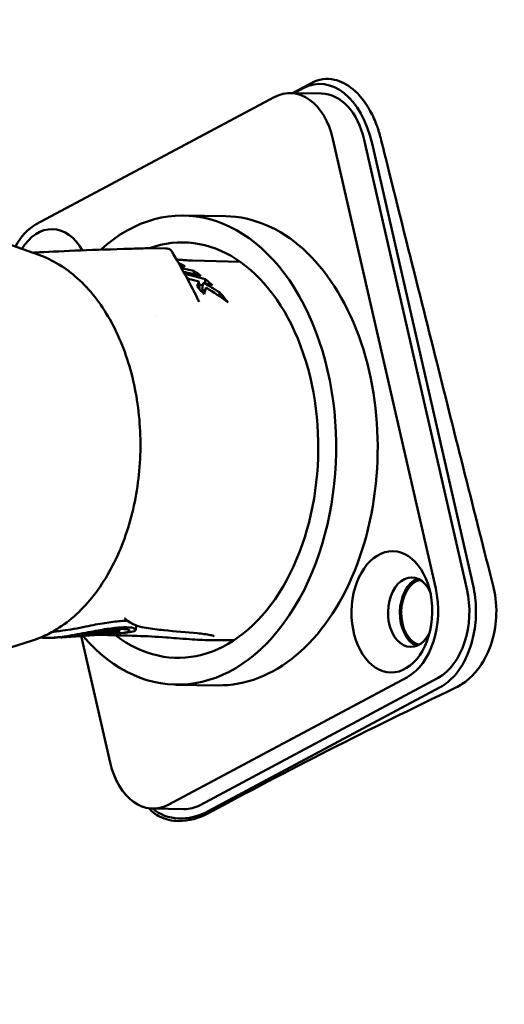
# Model space of a CAD drawing. Header units: millimetres. Extents: x 0 to 4686, y -120 to 1682.
# Tile 208 of 213: x 1326 to 1350, y 1349 to 1399. Entities that reach past the tile are written whole.
import ezdxf

# ---------------------------------------------------------------- set-up
doc = ezdxf.new("R2010")
doc.units = ezdxf.units.MM
doc.header["$LTSCALE"] = 2
doc.layers.add('Sichtbar (ISO)', color=7, linetype='Continuous', lineweight=50)

msp = doc.modelspace()

# ---------------------------------------------------------------- linework, layer by layer
at = {"layer": 'Sichtbar (ISO)'}
for p, q in [((1340.1926, 1395.3125), (1339.7369, 1395.0689)), ((1326.7678, 1388.4724), (1338.7322, 1394.8681)), ((1339.5441, 1395.0721), (1341.1116, 1395.0459)), ((1341.6894, 1392.7508), (1346.8547, 1370.1534)), ((1343.2569, 1392.7245), (1348.4222, 1370.1271)), ((1343.6543, 1392.5336), (1348.7372, 1370.293)), ((1336.2834, 1388.8744), (1334.1934, 1388.9094)), ((1326.9001, 1386.9272), (1324.377, 1387.8156)), ((1333.2795, 1387.2509), (1332.5879, 1387.2657)), ((1328.7611, 1387.0199), (1328.7638, 1387.02)), ((1329.8577, 1387.0552), (1329.8576, 1387.0552)), ((1329.8701, 1387.0556), (1329.8701, 1387.0556)), ((1330.5803, 1387.0751), (1330.5803, 1387.0751)), ((1330.7231, 1387.0788), (1330.7222, 1387.0788)), ((1333.8763, 1386.6958), (1333.8139, 1386.7024)), ((1334.1429, 1386.3507), (1334.1446, 1386.417)), ((1337.0225, 1386.5815), (1334.6304, 1386.646)), ((1334.9693, 1385.2345), (1334.9421, 1385.5886)), ((1335.1615, 1385.5295), (1335.1076, 1385.1961)), ((1334.9611, 1384.5663), (1334.9611, 1384.5663)), ((1331.361, 1368.5223), (1331.361, 1368.5223)), ((1329.2957, 1367.8293), (1329.2895, 1367.8916)), ((1329.8812, 1367.8297), (1329.8752, 1367.8913)), ((1330.64, 1367.8779), (1330.4086, 1367.8612)), ((1330.9348, 1368.1118), (1330.924, 1367.9704)), ((1330.9514, 1368.1123), (1330.9374, 1367.9285)), ((1331.2477, 1367.9215), (1331.017, 1367.9049)), ((1331.7865, 1368.2921), (1331.7699, 1368.0755)), ((1331.8641, 1368.2665), (1331.7841, 1368.2607)), ((1326.5755, 1367.5379), (1324.0241, 1366.7345)), ((1328.0226, 1367.6938), (1328.0221, 1367.6987)), ((1330.4043, 1367.8609), (1328.2796, 1367.7085)), ((1330.4824, 1361.4013), (1329.0284, 1367.7622)), ((1336.7038, 1367.5446), (1335.4953, 1367.5525)), ((1345.404, 1365.6798), (1333.4396, 1359.284)), ((1346.9715, 1365.6535), (1335.0071, 1359.2578)), ((1335.8884, 1365.2777), (1333.7984, 1365.3127)), ((1347.0802, 1365.1829), (1335.448, 1358.9656)), ((1332.6277, 1359.08), (1334.1952, 1359.0538))]:
    msp.add_line(p, q, dxfattribs=at)
for centre, major_axis, ratio, start_param, end_param in [((1341.1354, 1391.1873), (-0.186, 4.3378), 0.6185346, 5.0013417, 6.572138), ((1339.4855, 1391.5726), (0.0586, 3.4995), 0.6653497, 5.0668768, 6.6376731), ((1341.053, 1391.5464), (0.0586, 3.4995), 0.6653497, 5.0668768, 6.2831853), ((1333.9959, 1377.1111), (0.1975, 11.7983), 0.6653497, 2.4957203, 6.8409054), ((1336.0859, 1377.0761), (-0.1975, -11.7983), 0.6653497, 0, 3.1415927), ((1327.5211, 1385.1769), (0.0586, 3.4995), 0.6653497, 0.3544878, 0.9137823), ((1327.5211, 1385.1769), (0.0511, 3.0495), 0.6653497, 5.4303268, 7.1265088), ((1333.9959, 1377.1111), (-0.1749, -10.4485), 0.6653497, 5.823979, 9.673736), ((1308.8294, 1377.2487), (41.2824, 0.2953), 0.2705221, 0.8920728, 0.9110687), ((1312.523, 1377.5048), (-37.7196, 0.7598), 0.2905218, 4.0782811, 4.1072408), ((1305.8919, 1377.2895), (42.4496, 0.2976), 0.2687199, 0.8046811, 0.8380634), ((1331.1964, 1377.158), (0.1633, 9.7863), 0.6653352, 5.7895762, 5.8101789), ((1319.8921, 1310.2635), (-5.6223, 77.3022), 0.8926638, 5.9827571, 5.9903987), ((1332.1666, 1377.1417), (0.1621, 9.7005), 0.6653425, 5.8456588, 5.907707), ((1460.6597, 2324.815), (-35.4175, -3446.8654), 0.0350751, 4.9885641, 4.9886122), ((1332.1668, 1377.1417), (-0.1619, -9.7005), 0.6653321, 2.6003051, 2.6659047), ((1441.7393, 2191.9512), (-29.6101, -2911.7692), 0.035124, 4.9933006, 4.9933774), ((1335.6558, 1378.9372), (-0.0016, 7.5512), 0.1992604, 0.4931082, 0.5607498), ((1306.19, 1377.2925), (41.2953, 0.2895), 0.2687199, 0.7920587, 0.7983663), ((1320.7447, 1314.6613), (-5.1391, 72.796), 0.8927999, 5.9739124, 5.9813018), ((1336.3845, 1377.0711), (0.1465, 8.7488), 0.6653497, 0.6910636, 0.6910735), ((1345.621, 1368.959), (0.0293, 1.7498), 0.6653497, 5.3466356, 10.3613276), ((1346.2182, 1368.949), (-0.0293, -1.7498), 0.6653497, 3.4009611, 6.0238169), ((1346.2181, 1368.9491), (0.0276, 1.6498), 0.6653497, 0.1579377, 2.9839189), ((1344.6507, 1368.9752), (-0.0586, -3.4995), 0.6653497, 0.3544878, 1.9252841), ((1346.2182, 1368.949), (-0.0586, -3.4995), 0.6653497, 0.3544878, 1.9252841), ((1328.4769, 1382.0392), (-2.0859, -14.1422), 0.9765788, 0.2593461, 0.3009085), ((1330.3175, 1366.381), (0.092, -5.0468), 0.0235739, 1.8679793, 1.8724384), ((1332.6863, 1362.5795), (-0.0586, -3.4995), 0.6653497, 5.0668768, 6.6376731), ((1334.8024, 1361.7903), (-2.0177, -2.8339), 0.7471574, 6.2066499, 7.2670455), ((1334.2538, 1362.5533), (-0.0586, -3.4995), 0.6653497, 0, 0.3544878)]:
    msp.add_ellipse(centre, major_axis=major_axis, ratio=ratio, start_param=start_param, end_param=end_param, dxfattribs=at)
msp.add_ellipse((1344.6507, 1368.9752), major_axis=(0.0511, 3.0495), ratio=0.6653497, dxfattribs=at)
for points, knots in [([(1320.2055, 1388.2956), (1320.2467, 1388.4775), (1320.2883, 1388.6613), (1322.4179, 1398.0551), (1325.1033, 1409.7589), (1331.2266, 1436.1922), (1332.2693, 1440.3287), (1333.3982, 1443.6163), (1333.9786, 1445.0769), (1335.6745, 1447.1552), (1336.483, 1447.8163), (1339.0682, 1449.19), (1340.5331, 1449.522), (1348.6096, 1450.9497), (1359.6588, 1452.5772), (1377.7102, 1455.2223)], [-25.3526164, -25.3526164, -25.3526164, -25.3526164, -25.273079, -25.273079, -21.3302568, -21.3302568, -14.2017749, -14.2017749, -10.9447154, -10.9447154, -8.7828271, -8.7828271, -5.4732498, -5.4732498, -0.000001, -0.000001, -0.000001, -0.000001]), ([(1320.4346, 1388.2932), (1321.2974, 1392.1124), (1322.394, 1396.9213), (1325.2234, 1409.2392), (1326.7922, 1416.0262), (1330.9869, 1434.0116), (1331.9764, 1438.0468), (1333.5502, 1443.6418), (1334.1374, 1444.6598), (1335.2801, 1446.4234), (1335.9933, 1447.1785), (1337.5805, 1448.2562), (1338.4991, 1448.7491), (1340.2711, 1449.2765), (1340.9613, 1449.4549), (1343.3092, 1449.9113), (1344.7827, 1450.1645), (1345.9841, 1450.3697), (1346.563, 1450.4666), (1351.2397, 1451.2263), (1356.6571, 1452.053), (1367.3086, 1453.6591), (1373.9723, 1454.6554), (1377.6535, 1455.2054)], [1.3356497, 1.3356497, 1.3356497, 1.3356497, 1.6937313, 1.6937313, 2.056439, 2.056439, 2.7524524, 2.7524524, 3.8919127, 3.8919127, 5.1641949, 5.1641949, 6.0936505, 6.0936505, 6.4205207, 6.4205207, 6.6575917, 6.6575917, 6.9173987, 6.9173987, 8.3510463, 8.3510463, 9.5536694, 9.5536694, 9.5536694, 9.5536694]), ([(1328.8828, 1444.98), (1326.3017, 1430.7238), (1326.153, 1429.5238), (1321.6258, 1402.9088), (1320.1572, 1394.3647), (1319.1135, 1388.2683)], [0.0000026, 0.0000026, 0.0000026, 0.0000026, 4.3464029, 4.3464029, 8.0991895, 8.0991895, 8.0991895, 8.0991895]), ([(1346.5034, 1433.7412), (1346.5214, 1433.6455), (1346.6384, 1433.033), (1346.8925, 1431.8195), (1347.3244, 1429.9237), (1347.8484, 1427.7634), (1348.4528, 1425.2807), (1349.1618, 1422.4346), (1349.9485, 1419.2744), (1350.841, 1415.6806), (1351.8634, 1411.5692), (1353.0176, 1406.891), (1354.3209, 1401.6925), (1355.78, 1395.7187), (1357.0983, 1390.3841), (1358.2362, 1385.735), (1359.2368, 1381.6336), (1360.0902, 1378.0397), (1360.85, 1374.927), (1361.4882, 1372.139), (1361.872, 1370.4898), (1362.0467, 1369.7199)], [0.50567716, 0.50567716, 0.50567716, 0.50567716, 0.50909091, 0.52727273, 0.54545455, 0.56363636, 0.58181818, 0.6, 0.61818182, 0.63636364, 0.65454545, 0.67272727, 0.69090909, 0.70909091, 0.72727273, 0.74545455, 0.76363636, 0.78181818, 0.8, 0.81818182, 0.83636364, 0.83636364, 0.83636364, 0.83636364]), ([(1320.2004, 1388.2967), (1322.1949, 1397.1383), (1324.77, 1408.3057), (1328.1051, 1422.7238), (1328.9055, 1426.181), (1329.6275, 1429.2405)], [0.7106883, 0.7106883, 0.7106883, 0.7106883, 1.7104926, 1.7104926, 2.309586, 2.309586, 2.309586, 2.309586]), ([(1344.0878, 1392.8057), (1344.0361, 1393.0129), (1343.9747, 1393.2148), (1343.8078, 1393.6758), (1343.6947, 1393.9281), (1343.3205, 1394.6114), (1343.0217, 1394.9892), (1342.3968, 1395.5079), (1342.0842, 1395.6704), (1341.5669, 1395.7841), (1341.3694, 1395.7924), (1340.9851, 1395.7374), (1340.7999, 1395.6764), (1340.6218, 1395.5819)], [-0.6570375, -0.6570375, -0.6570375, -0.6570375, -0.5911904, -0.5911904, -0.50116802, -0.50116802, -0.32846153, -0.32846153, -0.1793041, -0.1793041, -0.08822385, -0.08822385, -0.000001, -0.000001, -0.000001, -0.000001]), ([(1344.0878, 1392.8057), (1344.1821, 1392.4279), (1344.9335, 1389.4165), (1345.8673, 1385.683), (1346.4189, 1383.4794), (1347.8163, 1377.9094), (1348.8386, 1373.8478), (1349.7472, 1370.2762)], [0.00005512, 0.00005512, 0.00005512, 0.00005512, 0.1196796, 0.1196796, 0.19903167, 0.19903167, 0.34765959, 0.34765959, 0.34765959, 0.34765959]), ([(1326.5777, 1387.0407), (1326.6887, 1387.0471), (1326.8027, 1387.0535), (1328.1285, 1387.1248), (1329.7419, 1387.1859), (1331.7739, 1387.2475), (1332.0633, 1387.256), (1332.3557, 1387.2643)], [0.36247082, 0.36247082, 0.36247082, 0.36247082, 0.42240932, 0.42240932, 1.04051322, 1.04051322, 1.14144739, 1.14144739, 1.14144739, 1.14144739]), ([(1332.3557, 1387.2643), (1332.3764, 1387.2649), (1332.3992, 1387.2654), (1332.4435, 1387.2661), (1332.4655, 1387.2663), (1332.506, 1387.2665), (1332.525, 1387.2664), (1332.5588, 1387.2662), (1332.5741, 1387.266), (1332.5879, 1387.2657)], [0, 0, 0, 0, 0.007008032, 0.007008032, 0.013422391, 0.013422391, 0.019406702, 0.019406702, 0.025017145, 0.025017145, 0.025017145, 0.025017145]), ([(1333.2795, 1387.2509), (1333.3009, 1387.2504), (1333.318, 1387.2499), (1333.3416, 1387.2482), (1333.3469, 1387.2477), (1333.3585, 1387.2464), (1333.365, 1387.2455), (1333.3806, 1387.2429), (1333.39, 1387.2409), (1333.4116, 1387.2353), (1333.424, 1387.2312), (1333.4572, 1387.2179), (1333.4777, 1387.2068), (1333.5216, 1387.176), (1333.5443, 1387.1542), (1333.5703, 1387.1202), (1333.5771, 1387.1101), (1333.5833, 1387.0996)], [0, 0, 0, 0, 0.008700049, 0.008700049, 0.01100133, 0.01100133, 0.013332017, 0.013332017, 0.016318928, 0.016318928, 0.020226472, 0.020226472, 0.027137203, 0.027137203, 0.036342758, 0.036342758, 0.039993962, 0.039993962, 0.039993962, 0.039993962]), ([(1326.9001, 1386.9272), (1327.5922, 1386.6835), (1328.2485, 1386.2817), (1329.4567, 1385.1939), (1330.0034, 1384.4964), (1330.9229, 1382.8774), (1331.2924, 1381.9518), (1331.8126, 1379.9744), (1331.963, 1378.9225), (1332.0311, 1376.7992), (1331.949, 1375.7281), (1331.5598, 1373.6715), (1331.2527, 1372.6863), (1330.4395, 1370.8998), (1329.9333, 1370.0986), (1328.7678, 1368.7705), (1328.1092, 1368.241), (1327.1322, 1367.7402), (1326.8562, 1367.6263), (1326.5755, 1367.5379)], [1.8306412, 1.8306412, 1.8306412, 1.8306412, 2.1373388, 2.1373388, 2.4574185, 2.4574185, 2.7834024, 2.7834024, 3.1098798, 3.1098798, 3.4360312, 3.4360312, 3.7623337, 3.7623337, 4.0888395, 4.0888395, 4.4126113, 4.4126113, 4.5356246, 4.5356246, 4.5356246, 4.5356246]), ([(1333.8763, 1386.6958), (1333.926, 1386.6906), (1333.9758, 1386.6857), (1334.0757, 1386.6767), (1334.1259, 1386.6726), (1334.2263, 1386.6652), (1334.2767, 1386.6619), (1334.3775, 1386.656), (1334.428, 1386.6534), (1334.5292, 1386.6491), (1334.5798, 1386.6474), (1334.6304, 1386.646)], [4.611958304, 4.611958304, 4.611958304, 4.611958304, 4.622377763, 4.622377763, 4.632797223, 4.632797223, 4.643216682, 4.643216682, 4.653636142, 4.653636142, 4.664055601, 4.664055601, 4.664055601, 4.664055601]), ([(1333.9991, 1386.3772), (1334.0124, 1386.3741), (1334.0252, 1386.3712), (1334.0376, 1386.3685), (1334.0452, 1386.3669), (1334.0525, 1386.3654), (1334.0597, 1386.364), (1334.0668, 1386.3626), (1334.0737, 1386.3613), (1334.0804, 1386.3601), (1334.0936, 1386.3577), (1334.1059, 1386.3557), (1334.1173, 1386.354), (1334.1288, 1386.3524), (1334.1394, 1386.351), (1334.1492, 1386.3501), (1334.1542, 1386.3496), (1334.1589, 1386.3492), (1334.1634, 1386.3488), (1334.1679, 1386.3485), (1334.1722, 1386.3483), (1334.1762, 1386.3481), (1334.1844, 1386.3478), (1334.1916, 1386.3479), (1334.1979, 1386.3483), (1334.2042, 1386.3487), (1334.2096, 1386.3495), (1334.2138, 1386.3507), (1334.218, 1386.3519), (1334.221, 1386.3535), (1334.2229, 1386.3554), (1334.2248, 1386.3574), (1334.2256, 1386.3597), (1334.2253, 1386.3623), (1334.225, 1386.3649), (1334.2237, 1386.3678), (1334.2212, 1386.371), (1334.2188, 1386.3742), (1334.2153, 1386.3776), (1334.2108, 1386.3812), (1334.2062, 1386.3849), (1334.2006, 1386.3887), (1334.1941, 1386.3926), (1334.1876, 1386.3965), (1334.1803, 1386.4005), (1334.1721, 1386.4046), (1334.1639, 1386.4086), (1334.1549, 1386.4127), (1334.1446, 1386.417)], [0.4242416, 0.4242416, 0.4242416, 0.4242416, 0.45836541, 0.45836541, 0.45836541, 0.47920021, 0.47920021, 0.47920021, 0.500035, 0.500035, 0.500035, 0.54170459, 0.54170459, 0.54170459, 0.58337418, 0.58337418, 0.58337418, 0.60420897, 0.60420897, 0.60420897, 0.62504377, 0.62504377, 0.62504377, 0.66671336, 0.66671336, 0.66671336, 0.70838295, 0.70838295, 0.70838295, 0.75005254, 0.75005254, 0.75005254, 0.79172213, 0.79172213, 0.79172213, 0.83339172, 0.83339172, 0.83339172, 0.8750613, 0.8750613, 0.8750613, 0.91673089, 0.91673089, 0.91673089, 0.95840048, 0.95840048, 0.95840048, 1, 1, 1, 1]), ([(1348.7372, 1370.293), (1348.8244, 1369.9025), (1348.8746, 1369.4868), (1348.8795, 1369.068), (1348.8844, 1368.6499), (1348.8442, 1368.2288), (1348.7624, 1367.8273), (1348.6799, 1367.4225), (1348.5551, 1367.0377), (1348.3935, 1366.6897), (1348.2331, 1366.3444), (1348.0364, 1366.0353), (1347.8133, 1365.7806), (1347.5899, 1365.5255), (1347.34, 1365.3248), (1347.0802, 1365.1829)], [0, 0, 0, 0, 0.1998963, 0.1998963, 0.1998963, 0.3994692, 0.3994692, 0.3994692, 0.6006446, 0.6006446, 0.6006446, 0.8002135, 0.8002135, 0.8002135, 1, 1, 1, 1]), ([(1347.8723, 1365.1694), (1348.0905, 1365.2761), (1348.3023, 1365.4155), (1348.7036, 1365.7597), (1348.8875, 1365.9624), (1349.3198, 1366.5642), (1349.5321, 1366.9974), (1349.8267, 1367.9517), (1349.8925, 1368.4277), (1349.9179, 1369.4209), (1349.8399, 1369.9031), (1349.7472, 1370.2762)], [0.00000985, 0.00000985, 0.00000985, 0.00000985, 0.09401035, 0.09401035, 0.19099989, 0.19099989, 0.34557771, 0.34557771, 0.50256651, 0.50256651, 0.7068408, 0.7068408, 0.7068408, 0.7068408]), ([(1331.3643, 1368.5195), (1331.2599, 1368.5235), (1331.1384, 1368.5213), (1330.77, 1368.4969), (1330.5008, 1368.462), (1329.9191, 1368.3653), (1329.5951, 1368.3016), (1329.2511, 1368.2331)], [0.92055234, 0.92055234, 0.92055234, 0.92055234, 0.97719676, 0.97719676, 1.07327032, 1.07327032, 1.16824026, 1.16824026, 1.16824026, 1.16824026]), ([(1334.8649, 1367.9002), (1334.3402, 1367.9453), (1333.7567, 1367.99), (1332.8822, 1368.082), (1332.5879, 1368.1144), (1332.1454, 1368.193), (1331.9966, 1368.2241), (1331.6891, 1368.3223), (1331.5204, 1368.3904), (1331.361, 1368.5223)], [0, 0, 0, 0, 0.32105734, 0.32105734, 0.48227419, 0.48227419, 0.5634111, 0.5634111, 0.64649928, 0.64649928, 0.64649928, 0.64649928]), ([(1329.2568, 1367.9235), (1329.0682, 1367.8871), (1328.8799, 1367.8521), (1328.5153, 1367.7889), (1328.3387, 1367.7607), (1327.8839, 1367.6969), (1327.6422, 1367.6734), (1327.2477, 1367.6558), (1327.088, 1367.6628), (1326.9813, 1367.684), (1326.9807, 1367.6842), (1326.9801, 1367.6843)], [0.000001, 0.000001, 0.000001, 0.000001, 0.05763014, 0.05763014, 0.11370459, 0.11370459, 0.21033281, 0.21033281, 0.31293257, 0.31293257, 0.31351683, 0.31351683, 0.31351683, 0.31351683]), ([(1329.2511, 1368.2331), (1329.0487, 1368.1928), (1328.8469, 1368.1541), (1328.4577, 1368.0853), (1328.2704, 1368.055), (1327.9788, 1368.0144), (1327.8686, 1368.0009), (1327.7005, 1367.9835), (1327.6386, 1367.978), (1327.5794, 1367.9735)], [0.00000286, 0.00000286, 0.00000286, 0.00000286, 0.06191814, 0.06191814, 0.12193158, 0.12193158, 0.16121582, 0.16121582, 0.18540979, 0.18540979, 0.18540979, 0.18540979]), ([(1328.9594, 1367.8339), (1329.1552, 1367.8677), (1329.3536, 1367.9032), (1329.7464, 1367.9711), (1329.9381, 1368.0029), (1330.3756, 1368.067), (1330.6083, 1368.0937), (1331.0052, 1368.1179), (1331.1647, 1368.1152), (1331.3912, 1368.0863), (1331.4537, 1368.0604), (1331.4695, 1368.0028), (1331.4229, 1367.9721), (1331.2261, 1367.9232), (1331.0788, 1367.9055), (1330.8623, 1367.8968), (1330.8341, 1367.8959), (1330.8051, 1367.8952)], [0.00000162, 0.00000162, 0.00000162, 0.00000162, 0.06029298, 0.06029298, 0.12034196, 0.12034196, 0.20379198, 0.20379198, 0.28708886, 0.28708886, 0.37175566, 0.37175566, 0.45612043, 0.45612043, 0.53963961, 0.53963961, 0.5517544, 0.5517544, 0.5517544, 0.5517544]), ([(1331.2477, 1367.9215), (1331.4117, 1367.9333), (1331.5405, 1367.9542), (1331.7359, 1368.0139), (1331.7826, 1368.0545), (1331.7517, 1368.1305), (1331.6741, 1368.1648), (1331.4046, 1368.2031), (1331.2183, 1368.2069), (1330.7596, 1368.1767), (1330.4931, 1368.1431), (1329.9181, 1368.0503), (1329.5977, 1367.9893), (1329.2568, 1367.9235)], [0.66830536, 0.66830536, 0.66830536, 0.66830536, 0.75978424, 0.75978424, 0.86955834, 0.86955834, 0.97961196, 0.97961196, 1.0873433, 1.0873433, 1.19485842, 1.19485842, 1.30075864, 1.30075864, 1.30075864, 1.30075864]), ([(1329.4347, 1367.8372), (1329.5628, 1367.8539), (1329.6887, 1367.87), (1329.9274, 1367.8975), (1330.0394, 1367.909), (1330.2409, 1367.9254), (1330.3296, 1367.9304), (1330.4407, 1367.9331), (1330.4739, 1367.9332), (1330.5178, 1367.9322), (1330.5315, 1367.9317), (1330.5502, 1367.9308), (1330.556, 1367.9304), (1330.5632, 1367.9299), (1330.5646, 1367.9298), (1330.5672, 1367.9296), (1330.5702, 1367.9294), (1330.5736, 1367.9291), (1330.5742, 1367.929), (1330.5757, 1367.9289), (1330.5761, 1367.9288), (1330.5769, 1367.9288), (1330.5771, 1367.9288), (1330.5775, 1367.9287), (1330.5776, 1367.9287), (1330.5778, 1367.9287), (1330.5779, 1367.9287), (1330.578, 1367.9287), (1330.5781, 1367.9287), (1330.5782, 1367.9286)], [0.000001, 0.000001, 0.000001, 0.000001, 0.03894735, 0.03894735, 0.07779256, 0.07779256, 0.11634059, 0.11634059, 0.13554998, 0.13554998, 0.1451355, 0.1451355, 0.15009408, 0.15009408, 0.15133003, 0.15133003, 0.15233203, 0.15233203, 0.15312098, 0.15312098, 0.15359895, 0.15359895, 0.15389342, 0.15389342, 0.15405046, 0.15405046, 0.15416118, 0.15416118, 0.15427774, 0.15427774, 0.15427774, 0.15427774]), ([(1330.9204, 1367.9731), (1330.8832, 1367.9834), (1330.8193, 1367.9905), (1330.6433, 1367.9941), (1330.5321, 1367.9904), (1330.2721, 1367.9714), (1330.1247, 1367.956), (1329.8067, 1367.9166), (1329.6376, 1367.8926), (1329.4652, 1367.8673)], [0.000001, 0.000001, 0.000001, 0.000001, 0.05230894, 0.05230894, 0.10463834, 0.10463834, 0.15706057, 0.15706057, 0.20962428, 0.20962428, 0.20962428, 0.20962428]), ([(1330.4043, 1367.8609), (1330.4619, 1367.865), (1330.5103, 1367.87), (1330.5867, 1367.8813), (1330.6145, 1367.8875), (1330.6313, 1367.8937)], [-0.06003176, -0.06003176, -0.06003176, -0.06003176, -0.030017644, -0.030017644, -0.000001, -0.000001, -0.000001, -0.000001]), ([(1330.9352, 1367.9268), (1330.9369, 1367.9276), (1330.9376, 1367.9283), (1330.9369, 1367.9295), (1330.9354, 1367.93), (1330.928, 1367.9308), (1330.9194, 1367.9309), (1330.896, 1367.9299), (1330.8813, 1367.9289), (1330.8476, 1367.9259), (1330.8288, 1367.9239), (1330.7896, 1367.9193), (1330.7694, 1367.9168), (1330.7304, 1367.9114), (1330.7119, 1367.9087), (1330.6789, 1367.9035), (1330.6647, 1367.9011), (1330.6481, 1367.8979), (1330.6434, 1367.8969), (1330.6358, 1367.8951), (1330.6331, 1367.8944), (1330.6313, 1367.8937)], [0.000001, 0.000001, 0.000001, 0.000001, 0.003182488, 0.003182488, 0.00637883, 0.00637883, 0.012361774, 0.012361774, 0.018312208, 0.018312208, 0.024276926, 0.024276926, 0.030284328, 0.030284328, 0.036344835, 0.036344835, 0.042403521, 0.042403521, 0.045534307, 0.045534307, 0.048650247, 0.048650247, 0.048650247, 0.048650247]), ([(1330.64, 1367.8779), (1330.645, 1367.8782), (1330.65, 1367.8786), (1330.6549, 1367.879), (1330.6636, 1367.8796), (1330.6722, 1367.8803), (1330.6806, 1367.881), (1330.7235, 1367.8847), (1330.7618, 1367.889), (1330.7952, 1367.8937), (1330.8087, 1367.8957), (1330.8214, 1367.8977), (1330.8333, 1367.8997), (1330.8509, 1367.9028), (1330.8666, 1367.906), (1330.8806, 1367.9093), (1330.9038, 1367.9149), (1330.9221, 1367.9207), (1330.9352, 1367.9268)], [0.58634441, 0.58634441, 0.58634441, 0.58634441, 0.6, 0.6, 0.6, 0.62437099, 0.62437099, 0.62437099, 0.74921425, 0.74921425, 0.74921425, 0.8, 0.8, 0.8, 0.87502564, 0.87502564, 0.87502564, 1, 1, 1, 1]), ([(1330.803, 1367.9397), (1330.8225, 1367.9428), (1330.841, 1367.9461), (1330.8743, 1367.9528), (1330.8887, 1367.9562), (1330.9123, 1367.9629), (1330.9186, 1367.9657), (1330.9257, 1367.9704), (1330.924, 1367.9721), (1330.9204, 1367.9731)], [0.000000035, 0.000000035, 0.000000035, 0.000000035, 0.00606282, 0.00606282, 0.012225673, 0.012225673, 0.019248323, 0.019248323, 0.028833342, 0.028833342, 0.028833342, 0.028833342]), ([(1327.6716, 1367.672), (1327.6512, 1367.6712), (1327.6309, 1367.6703), (1327.5902, 1367.6688), (1327.5698, 1367.668), (1327.5291, 1367.6666), (1327.5087, 1367.6659), (1327.4679, 1367.6647), (1327.4476, 1367.6641), (1327.4068, 1367.6629), (1327.3864, 1367.6624), (1327.366, 1367.6619)], [4.714640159, 4.714640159, 4.714640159, 4.714640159, 4.717086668, 4.717086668, 4.719533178, 4.719533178, 4.721979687, 4.721979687, 4.724426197, 4.724426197, 4.726872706, 4.726872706, 4.726872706, 4.726872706]), ([(1327.6716, 1367.672), (1327.679, 1367.6723), (1327.6865, 1367.6727), (1327.8779, 1367.6818), (1328.0727, 1367.7026), (1328.5295, 1367.7606), (1328.7927, 1367.8051), (1328.9594, 1367.8339)], [0.19275175, 0.19275175, 0.19275175, 0.19275175, 0.19855377, 0.19855377, 0.34230315, 0.34230315, 0.59151843, 0.59151843, 0.59151843, 0.59151843]), ([(1328.2796, 1367.7085), (1328.2733, 1367.708), (1328.2649, 1367.7074), (1328.2446, 1367.706), (1328.235, 1367.7053), (1328.2026, 1367.703), (1328.1819, 1367.7016), (1328.1466, 1367.6992), (1328.1268, 1367.6979), (1328.0959, 1367.696), (1328.0781, 1367.695), (1328.0477, 1367.6936), (1328.0374, 1367.6933), (1328.0251, 1367.6933), (1328.0226, 1367.6935), (1328.0226, 1367.6938)], [0.000001, 0.000001, 0.000001, 0.000001, 0.002540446, 0.002540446, 0.004628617, 0.004628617, 0.009277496, 0.009277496, 0.014534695, 0.014534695, 0.017725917, 0.017725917, 0.020251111, 0.020251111, 0.022461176, 0.022461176, 0.022461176, 0.022461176]), ([(1329.4652, 1367.8673), (1329.4566, 1367.8661), (1329.4455, 1367.8644), (1329.4215, 1367.8604), (1329.4108, 1367.8586), (1329.3812, 1367.8532), (1329.3634, 1367.8496), (1329.3332, 1367.8429), (1329.3209, 1367.8398), (1329.3032, 1367.8344), (1329.2978, 1367.8321), (1329.2946, 1367.8287), (1329.2968, 1367.8275), (1329.3084, 1367.8263), (1329.3178, 1367.8264), (1329.3429, 1367.8276), (1329.3584, 1367.8288), (1329.385, 1367.8313), (1329.3946, 1367.8324), (1329.4143, 1367.8346), (1329.4245, 1367.8359), (1329.4347, 1367.8372)], [0.000001, 0.000001, 0.000001, 0.000001, 0.002625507, 0.002625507, 0.004782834, 0.004782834, 0.008821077, 0.008821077, 0.012746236, 0.012746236, 0.016595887, 0.016595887, 0.020440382, 0.020440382, 0.024298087, 0.024298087, 0.028197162, 0.028197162, 0.030223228, 0.030223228, 0.032247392, 0.032247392, 0.032247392, 0.032247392]), ([(1330.0026, 1367.8475), (1329.9977, 1367.8469), (1329.9928, 1367.8463), (1329.9881, 1367.8457), (1329.9813, 1367.8449), (1329.9748, 1367.8441), (1329.9683, 1367.8433), (1329.9657, 1367.8429), (1329.9631, 1367.8426), (1329.9605, 1367.8423), (1329.9562, 1367.8417), (1329.9519, 1367.8412), (1329.9478, 1367.8406), (1329.9443, 1367.8401), (1329.9408, 1367.8397), (1329.9375, 1367.8392), (1329.933, 1367.8386), (1329.9286, 1367.838), (1329.9246, 1367.8374), (1329.9201, 1367.8368), (1329.9159, 1367.8362), (1329.912, 1367.8356), (1329.9098, 1367.8353), (1329.9077, 1367.835), (1329.9057, 1367.8347), (1329.901, 1367.8339), (1329.897, 1367.8333), (1329.8936, 1367.8327), (1329.8888, 1367.8319), (1329.8853, 1367.8312), (1329.8833, 1367.8306), (1329.8813, 1367.8301), (1329.8808, 1367.8297), (1329.8817, 1367.8294), (1329.8822, 1367.8293), (1329.8833, 1367.8292), (1329.8847, 1367.8292), (1329.8856, 1367.8291), (1329.8866, 1367.8291), (1329.8878, 1367.8292), (1329.8896, 1367.8292), (1329.8917, 1367.8292), (1329.894, 1367.8293), (1329.8956, 1367.8294), (1329.8973, 1367.8295), (1329.899, 1367.8295), (1329.9021, 1367.8297), (1329.9054, 1367.8299), (1329.9088, 1367.8301), (1329.9102, 1367.8302), (1329.9117, 1367.8302), (1329.9132, 1367.8303), (1329.9181, 1367.8306), (1329.9232, 1367.831), (1329.9284, 1367.8313), (1329.9337, 1367.8317), (1329.9391, 1367.8321), (1329.9445, 1367.8325), (1329.947, 1367.8327), (1329.9495, 1367.8329), (1329.952, 1367.8331), (1329.9547, 1367.8333), (1329.9574, 1367.8335), (1329.9601, 1367.8337), (1329.9652, 1367.8341), (1329.9702, 1367.8346), (1329.9751, 1367.835), (1329.9764, 1367.8351), (1329.9778, 1367.8352), (1329.9791, 1367.8353), (1329.9825, 1367.8356), (1329.9859, 1367.8359), (1329.9892, 1367.8361), (1329.9938, 1367.8365), (1329.9981, 1367.8369), (1330.0024, 1367.8373), (1330.0044, 1367.8375), (1330.0064, 1367.8377), (1330.0083, 1367.8378), (1330.0104, 1367.838), (1330.0125, 1367.8382), (1330.0145, 1367.8384), (1330.0184, 1367.8387), (1330.0221, 1367.8391), (1330.0257, 1367.8394), (1330.0292, 1367.8397), (1330.0326, 1367.8401), (1330.0359, 1367.8404), (1330.0392, 1367.8407), (1330.0423, 1367.841), (1330.0452, 1367.8413), (1330.0482, 1367.8416), (1330.051, 1367.8418), (1330.0537, 1367.8421), (1330.0564, 1367.8424), (1330.059, 1367.8426), (1330.0615, 1367.8429), (1330.0639, 1367.8431), (1330.0663, 1367.8434), (1330.0685, 1367.8436)], [0.00000003, 0.00000003, 0.00000003, 0.00000003, 0.01857076, 0.01857076, 0.01857076, 0.04545455, 0.04545455, 0.04545455, 0.05640649, 0.05640649, 0.05640649, 0.07494199, 0.07494199, 0.07494199, 0.09090909, 0.09090909, 0.09090909, 0.11240862, 0.11240862, 0.11240862, 0.13636364, 0.13636364, 0.13636364, 0.14996136, 0.14996136, 0.14996136, 0.18181818, 0.18181818, 0.18181818, 0.22727273, 0.22727273, 0.22727273, 0.27272727, 0.27272727, 0.27272727, 0.3011925, 0.3011925, 0.3011925, 0.31818182, 0.31818182, 0.31818182, 0.34526936, 0.34526936, 0.34526936, 0.36363636, 0.36363636, 0.36363636, 0.39571655, 0.39571655, 0.39571655, 0.40909091, 0.40909091, 0.40909091, 0.45365128, 0.45365128, 0.45365128, 0.5, 0.5, 0.5, 0.52158731, 0.52158731, 0.52158731, 0.54545455, 0.54545455, 0.54545455, 0.59090909, 0.59090909, 0.59090909, 0.60338626, 0.60338626, 0.60338626, 0.63636364, 0.63636364, 0.63636364, 0.68181818, 0.68181818, 0.68181818, 0.70370481, 0.70370481, 0.70370481, 0.72727273, 0.72727273, 0.72727273, 0.77272727, 0.77272727, 0.77272727, 0.81818182, 0.81818182, 0.81818182, 0.86363636, 0.86363636, 0.86363636, 0.90909091, 0.90909091, 0.90909091, 0.95454545, 0.95454545, 0.95454545, 1, 1, 1, 1]), ([(1335.4953, 1367.5525), (1335.3429, 1367.5535), (1335.1731, 1367.5596), (1334.8263, 1367.5773), (1334.6463, 1367.5889), (1334.248, 1367.6163), (1334.0277, 1367.6327), (1333.6382, 1367.6622), (1333.4662, 1367.6755), (1333.2964, 1367.6887)], [0, 0, 0, 0, 0.05366065, 0.05366065, 0.1070672, 0.1070672, 0.17346225, 0.17346225, 0.22708063, 0.22708063, 0.22708063, 0.22708063]), ([(1335.7154, 1367.754), (1335.7154, 1367.754), (1335.7153, 1367.754), (1335.7134, 1367.7548), (1335.7024, 1367.7588), (1335.6597, 1367.7719), (1335.6186, 1367.783), (1335.5548, 1367.7983), (1335.5374, 1367.8024), (1335.5192, 1367.8065)], [0.061210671, 0.061210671, 0.061210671, 0.061210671, 0.063380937, 0.063380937, 0.087206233, 0.087206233, 0.128357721, 0.128357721, 0.142872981, 0.142872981, 0.142872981, 0.142872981]), ([(1331.3056, 1311.6471), (1331.2774, 1313.3446), (1331.2441, 1315.0442), (1331.0743, 1318.0112), (1330.9173, 1319.2914), (1330.393, 1322.0197), (1330.0125, 1323.4351), (1329.1264, 1326.242), (1328.6181, 1327.6518), (1326.6091, 1333.263), (1325.1588, 1337.4307), (1322.3761, 1345.4733), (1321.0424, 1349.3374), (1318.9929, 1355.0541), (1318.2942, 1356.9406), (1316.9931, 1360.9274), (1316.3565, 1363.1161), (1316.2078, 1365.5769)], [0, 0, 0, 0, 0.5094559, 0.5094559, 0.8939617, 0.8939617, 1.3789092, 1.3789092, 1.9278409, 1.9278409, 3.572663, 3.572663, 5.1084231, 5.1084231, 5.8749357, 5.8749357, 6.6547799, 6.6547799, 6.6547799, 6.6547799]), ([(1335.4568, 1358.8642), (1337.402, 1359.9159), (1339.4058, 1360.9659), (1343.5434, 1363.0678), (1345.6773, 1364.1195), (1347.8723, 1365.1694)], [-1.8830043, -1.8830043, -1.8830043, -1.8830043, -0.9434483, -0.9434483, -0.0000098, -0.0000098, -0.0000098, -0.0000098]), ([(1335.4567, 1358.8642), (1334.9518, 1358.5912), (1334.4185, 1358.4454), (1333.588, 1358.4579), (1333.2648, 1358.5264), (1332.7647, 1358.7833), (1332.5837, 1358.9238), (1332.4316, 1359.0957)], [0.00000533, 0.00000533, 0.00000533, 0.00000533, 0.24326288, 0.24326288, 0.39922043, 0.39922043, 0.50785211, 0.50785211, 0.50785211, 0.50785211])]:
    msp.add_open_spline(points, degree=3, knots=knots, dxfattribs=at)
for points in [[(1340.6218, 1395.5819), (1340.2992, 1395.4107), (1339.9777, 1395.2401), (1339.6572, 1395.0702)], [(1333.5832, 1387.0996), (1333.5832, 1387.0996), (1333.5832, 1387.0996), (1333.5832, 1387.0996)], [(1333.5833, 1387.0996), (1334.0718, 1386.2667), (1334.5379, 1385.4215), (1334.9611, 1384.5663)], [(1333.9218, 1386.5125), (1333.9964, 1386.4827), (1334.0707, 1386.4508), (1334.1446, 1386.417)], [(1335.2063, 1384.9537), (1335.0923, 1385.0841), (1334.9746, 1385.2098), (1334.8542, 1385.3318)], [(1334.9693, 1385.2345), (1334.9675, 1385.2295), (1334.9658, 1385.2245), (1334.9641, 1385.2195)], [(1335.1615, 1385.5295), (1335.4421, 1385.3779), (1335.7152, 1385.2174), (1335.9799, 1385.0494)], [(1335.3026, 1385.285), (1335.2703, 1385.1821), (1335.2381, 1385.0717), (1335.2063, 1384.9537)], [(1335.3026, 1385.285), (1335.6884, 1385.0526), (1336.0601, 1384.8035), (1336.4129, 1384.5379)], [(1335.1076, 1385.1961), (1335.1556, 1385.1692), (1335.2034, 1385.1421), (1335.251, 1385.1147)], [(1335.977, 1384.8527), (1335.978, 1384.9183), (1335.9789, 1384.9838), (1335.9799, 1385.0494)], [(1335.9799, 1385.0494), (1336.1301, 1384.8861), (1336.2748, 1384.7151), (1336.4129, 1384.5379)], [(1331.2471, 1368.6164), (1331.2205, 1368.6384), (1331.2045, 1368.6453), (1331.2045, 1368.6453)], [(1331.361, 1368.5223), (1331.3231, 1368.5537), (1331.2851, 1368.585), (1331.2471, 1368.6164)], [(1330.803, 1367.9397), (1330.5561, 1367.9009), (1330.3109, 1367.8687), (1330.0685, 1367.8436)], [(1335.5192, 1367.8065), (1335.342, 1367.8467), (1335.1038, 1367.8797), (1334.8649, 1367.9002)], [(1331.8347, 1367.7658), (1331.176, 1367.7838), (1330.5295, 1367.8027), (1329.8875, 1367.8239)], [(1333.2964, 1367.6887), (1332.7999, 1367.7272), (1332.3159, 1367.7527), (1331.8347, 1367.7658)]]:
    msp.add_open_spline(points, degree=3, dxfattribs=at)

doc.saveas('drawing.dxf')
